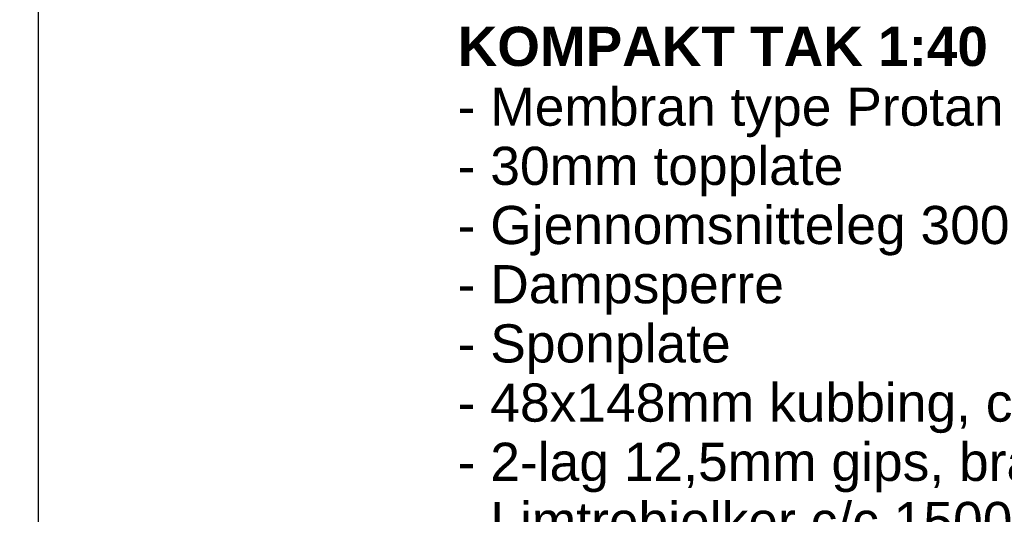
# Model space of a CAD drawing. Header units: millimetres. Extents: x -20520 to 12860, y -2780 to 10870.
# Tile 130 of 147: x -4503 to -1926, y 7483 to 8779. Entities that reach past the tile are written whole.
import ezdxf

# ---------------------------------------------------------------- set-up
doc = ezdxf.new("R2010")
doc.units = ezdxf.units.MM
doc.header["$LTSCALE"] = 0.5
doc.header["$MEASUREMENT"] = 0
doc.linetypes.add('PLINE', pattern=[0])
doc.layers.add('858- Detaljer(Nye konstruksjoner)', color=7, linetype='Continuous')
doc.styles.add('GENERATED_STYLE_1', font='arial.ttf')
doc.dimstyles.new('GENERATED_STYLE__2', dxfattribs={"dimtxt": 0.18, "dimasz": 182.4, "dimexe": 0.18, "dimexo": 0.0625, "dimgap": 0, "dimtad": 0, "dimtih": 1, "dimtoh": 1, "dimdec": 4, "dimzin": 0, "dimdsep": 46, "dimcen": 0.09, "dimadec": 0, "dimazin": 0, "dimtfac": 1, "dimtdec": 4, "dimtmove": 0, "dimatfit": 3, "dimldrblk": 'ARROWHEAD_5', "dimfxl": 1, "dimtolj": 1, "dimtzin": 0, "dimarcsym": 0})

# ---------------------------------------------------------------- blocks, each defined once
blk = doc.blocks.new('ARROWHEAD_5')
at = {"linetype": 'Continuous'}
blk.add_hatch(color=256, dxfattribs=at).paths.add_polyline_path([(-1, 0.2679), (0, 0), (-1, -0.2679)])
blk.add_line((0, 0), (-1, 0), dxfattribs=at)

msp = doc.modelspace()

# ---------------------------------------------------------------- texts
at = {"layer": '858- Detaljer(Nye konstruksjoner)', "linetype": 'Continuous', "insert": (-3356.8, 7385.5), "char_height": 102.742, "attachment_point": 7, "line_spacing_factor": 0.930025, "style": 'GENERATED_STYLE_1'}
msp.add_mtext('\\A1;{\\pql;\\fArial|b1|i0|c0|p0;\\W1.000000;KOMPAKT TAK 1:40\\P\\pql;\\fArial|b0|i0|c0|p0;\\H0.973315x;\\W1.000000;- Membran type Protan SE el. tilsv\\P\\pql;\\fArial|b0|i0|c0|p0;\\W1.000000;- 30mm topplate\\P\\pql;\\fArial|b0|i0|c0|p0;\\W1.000000;- Gjennomsnitteleg 300mm trykkfast isolasjon\\P\\pql;\\fArial|b0|i0|c0|p0;\\W1.000000;- Dampsperre\\P\\pql;\\fArial|b0|i0|c0|p0;\\W1.000000;- Sponplate\\P\\pql;\\fArial|b0|i0|c0|p0;\\W1.000000;- 48x148mm kubbing, c/c 600mm\\P\\pql;\\fArial|b0|i0|c0|p0;\\W1.000000;- 2-lag 12,5mm gips, brannkrav EI-60\\P\\pql;\\fArial|b0|i0|c0|p0;\\W1.000000;- Limtrebjelker c/c 1500mm}', dxfattribs=at)

# ---------------------------------------------------------------- leaders
at = {"layer": '858- Detaljer(Nye konstruksjoner)', "linetype": 'PLINE', "annotation_type": 0, "has_hookline": 1, "hookline_direction": 0, "text_width": 1996.6}
msp.add_leader([(-4454, 6950), (-4454, 9152.4), (-3988, 9106.9)], dimstyle='GENERATED_STYLE__2', dxfattribs=at)

doc.saveas('drawing.dxf')
